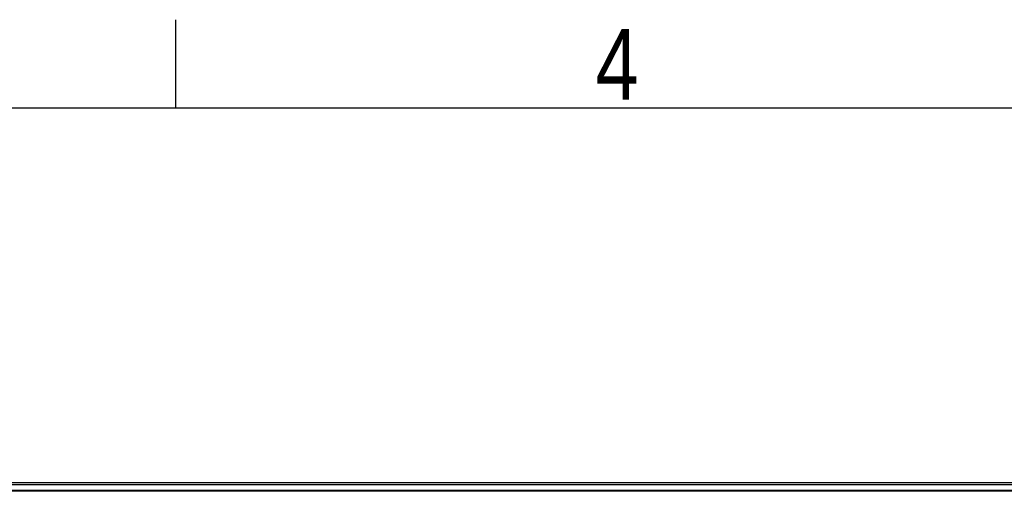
# Model space of a CAD drawing. Header units: millimetres. Extents: x 0 to 420, y 0 to 297.
# Tile 50 of 80: x 149 to 207, y 269 to 297. Entities that reach past the tile are written whole.
import ezdxf

# ---------------------------------------------------------------- set-up
doc = ezdxf.new("R2010")
doc.units = ezdxf.units.MM
doc.layers.add('CARTIGLIO', color=140, linetype='Continuous')
doc.styles.add('SLDTEXTSTYLE2', font='TXT', dxfattribs={"width": 0.821468})

msp = doc.modelspace()

# ---------------------------------------------------------------- linework, layer by layer
at = {"color": 7, "linetype": 'Continuous', "lineweight": 25}
for p, q in [((221.653, 269.9166), (58.347, 269.9166)), ((221.653, 269.8077), (58.347, 269.8077)), ((221.653, 269.4811), (58.347, 269.4811)), ((221.653, 269.4256), (58.347, 269.4256))]:
    msp.add_line(p, q, dxfattribs=at)
at = {"layer": 'CARTIGLIO', "linetype": 'Continuous'}
for p, q in [((158.2616, 291.8226), (158.2616, 296.9968)), ((414.8274, 291.8226), (5.1801, 291.8226))]:
    msp.add_line(p, q, dxfattribs=at)

# ---------------------------------------------------------------- texts
at = {"layer": 'CARTIGLIO', "insert": (184.089, 296.4629), "char_height": 4.1394, "attachment_point": 2, "style": 'SLDTEXTSTYLE2'}
msp.add_mtext('4', dxfattribs=at)

doc.saveas('drawing.dxf')
